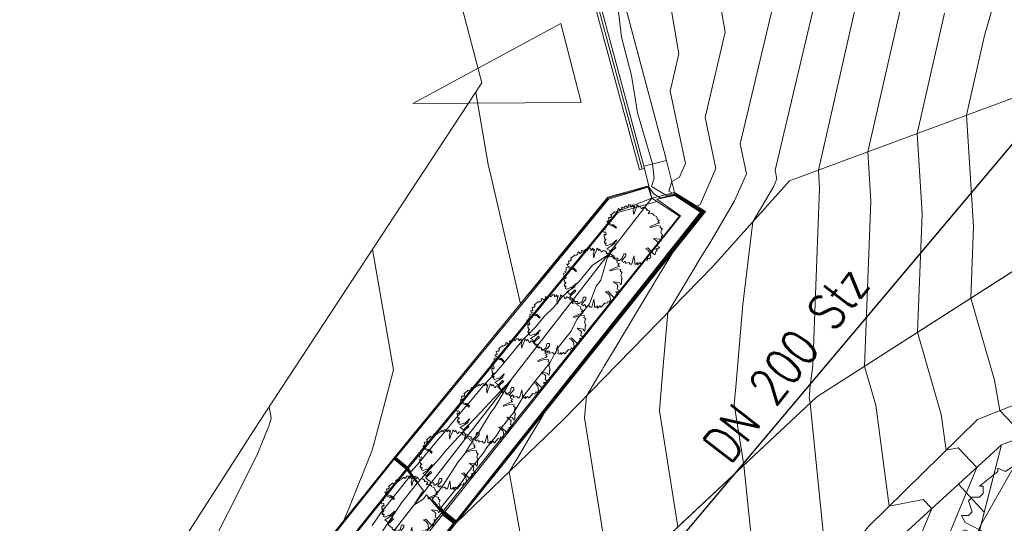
# Model space of a CAD drawing. Header units: metres. Extents: x 3490449 to 3490968, y 5754217 to 5754743.
# Tile 77 of 212: x 3490585 to 3490602, y 5754490 to 5754499. Entities that reach past the tile are written whole.
import ezdxf

# ---------------------------------------------------------------- set-up
doc = ezdxf.new("R2010")
doc.units = ezdxf.units.M
doc.header["$LTSCALE"] = 0.25
doc.linetypes.add('Kartierung-07$0$AUSGEZOGEN', pattern=[0])
for name, color, linetype, lineweight, true_color in [('Kartierung-07$0$$BOESCHUNG', 7, 'Continuous', 18, 0x82563a), ('Kartierung-07$0$$BRUCH', 7, 'Continuous', 18, 0x82563a), ('Kartierung-07$0$$HOEHEN_Haupt', 7, 'Continuous', 18, 0x82563a), ('Kartierung-07$0$$HOEHEN_Mittel', 7, 'Continuous', 18, 0x82563a), ('Kartierung-07$0$B_Baum', 7, 'Continuous', 18, 0x82563a), ('Kartierung-07$0$B_Befestigt', 7, 'Continuous', 18, 0x82563a), ('Kartierung-07$0$B_Boeschung_UK', 7, 'Continuous', 18, 0x82563a), ('Kartierung-07$0$B_Gelaendeknick', 7, 'Continuous', 18, 0x82563a), ('Kartierung-07$0$B_Hecke', 7, 'Continuous', 18, 0x82563a), ('Kartierung-07$0$B_Mauer', 7, 'Kartierung-07$0$AUSGEZOGEN', 18, 0x82563a), ('Kartierung-07$0$B_Rinne', 7, 'Continuous', 18, 0x82563a), ('Kartierung-07$0$B_Zaun', 7, 'Kartierung-07$0$AUSGEZOGEN', 18, 0x82563a), ('Kartierung-07$0$B_Zufahrt_Zugang', 7, 'Continuous', 18, 0x82563a), ('Kartierung-07$0$Hilfe_DGM', 7, 'Continuous', 18, 0x82563a)]:
    doc.layers.add(name, color=color, linetype=linetype, lineweight=lineweight, true_color=true_color)
doc.layers.add('Kartierung-07$0$B_SW-Leitung_AUS', color=7, linetype='Continuous', true_color=0x82563a)
doc.layers.add('Kartierung-07$0$B_SW_Leitung_Schrift_AUS', color=7, linetype='Continuous', true_color=0x82563a)
doc.styles.add('Kartierung-07$0$STANDARD', font='romans.shx', dxfattribs={"width": 0.8})

# ---------------------------------------------------------------- blocks, each defined once
blk = doc.blocks.new('Kartierung-07$0$B_Baum')
at = {"layer": 'Kartierung-07$0$B_Baum'}
blk.add_lwpolyline([(-0.4417, -0.1918), (-0.4667, -0.1793), (-0.4542, -0.1418), (-0.4667, -0.1418), (-0.4792, -0.1543), (-0.4917, -0.1293), (-0.4792, -0.1168), (-0.4792, -0.1043), (-0.4542, -0.0793), (-0.4792, -0.0793), (-0.4917, -0.0543), (-0.4792, -0.0543), (-0.4917, -0.0293), (-0.4917, -0.0043), (-0.4792, 0.0082), (-0.4792, -0.0043), (-0.4667, -0.0043), (-0.4542, 0.0082), (-0.4667, 0.0457), (-0.4917, 0.0332), (-0.5042, 0.0707), (-0.4667, 0.0957), (-0.4792, 0.1082), (-0.4542, 0.1207), (-0.4542, 0.1457), (-0.4542, 0.1707), (-0.4292, 0.1832), (-0.3542, 0.1457), (-0.3417, 0.1582), (-0.2917, 0.1082), (-0.2792, 0.1207), (-0.3292, 0.1707), (-0.3542, 0.1707), (-0.4292, 0.2082), (-0.4417, 0.2332), (-0.4167, 0.2332), (-0.4042, 0.2457), (-0.4167, 0.2832), (-0.4042, 0.2957), (-0.3792, 0.2957), (-0.3667, 0.3082), (-0.3667, 0.3332), (-0.3792, 0.3332), (-0.3167, 0.3832), (-0.3167, 0.3957), (-0.2917, 0.3832), (-0.2542, 0.4082), (-0.2542, 0.4332), (-0.2417, 0.4457), (-0.2167, 0.4207), (-0.1792, 0.4457), (-0.1917, 0.4707), (-0.1792, 0.4707), (-0.1542, 0.4582), (-0.1292, 0.4832), (-0.1167, 0.4957), (-0.0917, 0.4707), (-0.0792, 0.4957), (-0.0667, 0.5082), (-0.0292, 0.5082), (-0.0292, 0.4707), (-0.0167, 0.4832), (0.0083, 0.5082), (0.0083, 0.4832), (0.0208, 0.4707), (0.0333, 0.4957), (0.0333, 0.4832), (0.0083, 0.4082), (0.0208, 0.3457), (0.0333, 0.3957), (0.0708, 0.4832), (0.0708, 0.5082), (0.0958, 0.4957), (0.0958, 0.4832), (0.1083, 0.4707), (0.1208, 0.4957), (0.1333, 0.4707), (0.1458, 0.4457), (0.1583, 0.4457), (0.1833, 0.4707), (0.2083, 0.4582), (0.2208, 0.4582), (0.2458, 0.4332), (0.2333, 0.4207), (0.2583, 0.4207), (0.2833, 0.4082), (0.2958, 0.3957), (0.2708, 0.3707), (0.2708, 0.3582), (0.3208, 0.3707), (0.3583, 0.3457), (0.3583, 0.3332), (0.4083, 0.3082), (0.4208, 0.2832), (0.4208, 0.2582), (0.4583, 0.2457), (0.4333, 0.2207), (0.4583, 0.1957), (0.4083, 0.1832), (0.2958, 0.1332), (0.3083, 0.1207), (0.4208, 0.1582), (0.4833, 0.1457), (0.4708, 0.1207), (0.5083, 0.0957), (0.4958, 0.0832), (0.4958, 0.0707), (0.4833, 0.0457), (0.5083, -0.0168), (0.4958, -0.0293), (0.4958, -0.0918), (0.4833, -0.1168), (0.4583, -0.0793), (0.3583, -0.0668), (0.3833, -0.0918), (0.4083, -0.1043), (0.4333, -0.1293), (0.4208, -0.1918), (0.4583, -0.2168), (0.4333, -0.2418), (0.3958, -0.2418), (0.4208, -0.2793), (0.3958, -0.2918), (0.3833, -0.3418), (0.3708, -0.3418), (0.2583, -0.2293), (0.2208, -0.2418), (0.2583, -0.2668), (0.2958, -0.3043), (0.3083, -0.3793), (0.2833, -0.4168), (0.2583, -0.4043), (0.2458, -0.4418), (0.2083, -0.4293), (0.1458, -0.5043), (0.1208, -0.4793), (0.0833, -0.5168), (0.0833, -0.4793), (0.0583, -0.5043), (0.0333, -0.5043), (0.0333, -0.4543), (0.0208, -0.3668), (-0.0167, -0.5043), (-0.0417, -0.5043), (-0.0667, -0.4793), (-0.1042, -0.4918), (-0.1292, -0.4918), (-0.1167, -0.4668), (-0.1417, -0.4543), (-0.1542, -0.4793), (-0.1917, -0.4543), (-0.1167, -0.3668), (-0.1167, -0.3293), (-0.1542, -0.3293), (-0.1792, -0.4043), (-0.2292, -0.4418), (-0.2542, -0.4418), (-0.2542, -0.4043), (-0.3042, -0.4043), (-0.3167, -0.3918), (-0.3167, -0.3668), (-0.3417, -0.3668), (-0.3917, -0.3168), (-0.3417, -0.2668), (-0.2917, -0.2293), (-0.3042, -0.2043), (-0.3917, -0.2918), (-0.4042, -0.2668), (-0.4417, -0.2418), (-0.3042, -0.1543), (-0.3042, -0.1293), (-0.2792, -0.1043), (-0.2792, -0.0918), (-0.3542, -0.1668), (-0.3792, -0.1668), (-0.4417, -0.1918)], dxfattribs=at)
blk = doc.blocks.new('Kartierung-07$0$Hecke')
at = {"layer": 'Kartierung-07$0$B_Hecke'}
blk.add_lwpolyline([(-0.447, -0.197), (-0.472, -0.185), (-0.46, -0.147), (-0.472, -0.147), (-0.485, -0.16), (-0.497, -0.135), (-0.485, -0.122), (-0.485, -0.11), (-0.46, -0.085), (-0.485, -0.085), (-0.497, -0.06), (-0.485, -0.06), (-0.497, -0.035), (-0.497, -0.01), (-0.485, 0.003), (-0.485, -0.01), (-0.472, -0.01), (-0.46, 0.003), (-0.472, 0.04), (-0.497, 0.028), (-0.51, 0.065), (-0.472, 0.09), (-0.485, 0.103), (-0.46, 0.115), (-0.46, 0.14), (-0.46, 0.165), (-0.435, 0.178), (-0.36, 0.14), (-0.347, 0.153), (-0.297, 0.103), (-0.285, 0.115), (-0.335, 0.165), (-0.36, 0.165), (-0.435, 0.203), (-0.447, 0.228), (-0.422, 0.228), (-0.41, 0.24), (-0.422, 0.278), (-0.41, 0.29), (-0.385, 0.29), (-0.372, 0.303), (-0.372, 0.328), (-0.385, 0.328), (-0.322, 0.378), (-0.322, 0.39), (-0.297, 0.378), (-0.26, 0.403), (-0.26, 0.428), (-0.247, 0.44), (-0.222, 0.415), (-0.185, 0.44), (-0.197, 0.465), (-0.185, 0.465), (-0.16, 0.453), (-0.135, 0.478), (-0.122, 0.49), (-0.097, 0.465), (-0.085, 0.49), (-0.072, 0.503), (-0.035, 0.503), (-0.035, 0.465), (-0.022, 0.478), (0.003, 0.503), (0.003, 0.478), (0.015, 0.465), (0.028, 0.49), (0.028, 0.478), (0.003, 0.403), (0.015, 0.34), (0.028, 0.39), (0.065, 0.478), (0.065, 0.503), (0.09, 0.49), (0.09, 0.478), (0.103, 0.465), (0.115, 0.49), (0.128, 0.465), (0.14, 0.44), (0.153, 0.44), (0.178, 0.465), (0.203, 0.453), (0.215, 0.453), (0.24, 0.428), (0.228, 0.415), (0.253, 0.415), (0.278, 0.403), (0.29, 0.39), (0.265, 0.365), (0.265, 0.353), (0.315, 0.365), (0.353, 0.34), (0.353, 0.328), (0.403, 0.303), (0.415, 0.278), (0.415, 0.253), (0.453, 0.24), (0.428, 0.215), (0.453, 0.19), (0.403, 0.178), (0.29, 0.128), (0.303, 0.115), (0.415, 0.153), (0.478, 0.14), (0.465, 0.115), (0.503, 0.09), (0.49, 0.078), (0.49, 0.065), (0.478, 0.04), (0.503, -0.022), (0.49, -0.035), (0.49, -0.097), (0.478, -0.122), (0.453, -0.085), (0.353, -0.072), (0.378, -0.097), (0.403, -0.11), (0.428, -0.135), (0.415, -0.197), (0.453, -0.222), (0.428, -0.247), (0.39, -0.247), (0.415, -0.285), (0.39, -0.297), (0.378, -0.347), (0.365, -0.347), (0.253, -0.235), (0.215, -0.247), (0.253, -0.272), (0.29, -0.31), (0.303, -0.385), (0.278, -0.422), (0.253, -0.41), (0.24, -0.447), (0.203, -0.435), (0.14, -0.51), (0.115, -0.485), (0.078, -0.522), (0.078, -0.485), (0.053, -0.51), (0.028, -0.51), (0.028, -0.46), (0.015, -0.372), (-0.022, -0.51), (-0.047, -0.51), (-0.072, -0.485), (-0.11, -0.497), (-0.135, -0.497), (-0.122, -0.472), (-0.147, -0.46), (-0.16, -0.485), (-0.197, -0.46), (-0.122, -0.372), (-0.122, -0.335), (-0.16, -0.335), (-0.185, -0.41), (-0.235, -0.447), (-0.26, -0.447), (-0.26, -0.41), (-0.31, -0.41), (-0.322, -0.397), (-0.322, -0.372), (-0.347, -0.372), (-0.397, -0.322), (-0.347, -0.272), (-0.297, -0.235), (-0.31, -0.21), (-0.397, -0.297), (-0.41, -0.272), (-0.447, -0.247), (-0.31, -0.16), (-0.31, -0.135), (-0.285, -0.11), (-0.285, -0.097), (-0.36, -0.172), (-0.385, -0.172), (-0.447, -0.197)], dxfattribs=at)
blk = doc.blocks.new('Kartierung-07$0$Zufahrt')
at = {"layer": 'Kartierung-07$0$B_Zufahrt_Zugang'}
for p, q in [((-0.7, -2.8), (0, 0)), ((0, 0), (0.7, -2.8)), ((-0.7, -2.8), (0.7, -2.8))]:
    blk.add_line(p, q, dxfattribs=at)

msp = doc.modelspace()

# ---------------------------------------------------------------- linework, layer by layer
at = {"layer": 'Kartierung-07$0$$BOESCHUNG', "ltscale": 0.02}
msp.add_line((3490601.587, 5754490.64, 164.741), (3490602.028, 5754490.159, 164.607), dxfattribs=at)
at = {"layer": 'Kartierung-07$0$$BRUCH', "ltscale": 0.02}
for p, q in [((3490596.163, 5754496.048), (3490594.437, 5754502.425)), ((3490596.579, 5754496.197), (3490595.423, 5754500.526)), ((3490598.687, 5754495.844), (3490608.085, 5754499.331)), ((3490596.579, 5754496.197), (3490596.191, 5754496.099)), ((3490596.276, 5754495.762), (3490596.191, 5754496.099)), ((3490596.718, 5754495.644), (3490596.579, 5754496.197)), ((3490595.571, 5754495.566), (3490596.276, 5754495.762)), ((3490596.265, 5754495.734), (3490595.586, 5754495.532)), ((3490596.33, 5754495.546), (3490596.265, 5754495.734)), ((3490597.372, 5754494.376), (3490598.687, 5754495.844)), ((3490596.33, 5754495.546), (3490590.743, 5754488.343)), ((3490591.908, 5754491.09), (3490595.571, 5754495.566)), ((3490595.736, 5754495.318), (3490596.33, 5754495.546)), ((3490596.722, 5754495.594), (3490596.414, 5754495.533)), ((3490597.249, 5754495.32), (3490596.718, 5754495.644)), ((3490597.164, 5754495.309), (3490596.722, 5754495.594)), ((3490595.586, 5754495.532), (3490591.938, 5754491.096)), ((3490596.414, 5754495.533), (3490596.819, 5754495.244)), ((3490592.139, 5754490.932), (3490595.736, 5754495.318)), ((3490596.819, 5754495.244), (3490592.777, 5754490.167)), ((3490592.97, 5754490.013), (3490597.164, 5754495.309)), ((3490597.249, 5754495.32), (3490592.971, 5754489.976)), ((3490603.2, 5754494.729), (3490599.155, 5754492.137)), ((3490594.813, 5754491.749), (3490597.372, 5754494.376)), ((3490604.005, 5754492.582), (3490601.911, 5754491.752)), ((3490599.155, 5754492.137), (3490594.96, 5754488.209)), ((3490602.324, 5754491.316), (3490604.128, 5754491.99)), ((3490594.813, 5754491.749), (3490592.971, 5754489.976)), ((3490601.911, 5754491.752), (3490600.039, 5754489.906)), ((3490600.452, 5754489.599), (3490602.324, 5754491.316)), ((3490601.238, 5754487.075), (3490602.324, 5754491.316)), ((3490587.002, 5754484.977), (3490591.908, 5754491.09)), ((3490587.036, 5754484.981), (3490591.909, 5754491.069)), ((3490591.909, 5754491.069), (3490591.938, 5754491.096)), ((3490592.111, 5754490.9), (3490591.909, 5754491.069)), ((3490591.938, 5754491.096), (3490592.139, 5754490.932)), ((3490592.111, 5754490.9), (3490587.231, 5754484.817)), ((3490592.139, 5754490.932), (3490592.111, 5754490.9)), ((3490592.777, 5754490.167), (3490592.738, 5754490.116)), ((3490592.97, 5754490.013), (3490592.777, 5754490.167)), ((3490592.738, 5754490.116), (3490589.122, 5754485.587)), ((3490592.971, 5754489.976), (3490589.327, 5754485.4)), ((3490589.328, 5754485.428), (3490592.927, 5754489.97)), ((3490592.927, 5754489.97), (3490592.738, 5754490.116)), ((3490592.927, 5754489.97), (3490592.97, 5754490.013))]:
    msp.add_line(p, q, dxfattribs=at)
at = {"layer": 'Kartierung-07$0$$HOEHEN_Haupt', "ltscale": 0.02}
for points in [[(3490598.082, 5754489.252), (3490597.908, 5754490.969), (3490597.742, 5754492.011), (3490597.768, 5754492.312), (3490597.89, 5754493.726), (3490598.06, 5754495.144), (3490598.413, 5754495.744), (3490598.473, 5754495.88), (3490598.441, 5754496.029), (3490599.177, 5754499.127)], [(3490592.87, 5754489.862), (3490592.96, 5754489.974), (3490592.97, 5754490.002), (3490592.99, 5754490.027), (3490593.057, 5754490.111), (3490593.071, 5754490.129), (3490593.073, 5754490.131), (3490593.081, 5754490.142), (3490593.148, 5754490.226), (3490593.157, 5754490.238), (3490593.167, 5754490.25), (3490593.273, 5754490.384), (3490593.317, 5754490.439), (3490593.407, 5754490.553), (3490593.432, 5754490.585), (3490593.533, 5754490.712), (3490593.577, 5754490.767), (3490593.632, 5754490.837), (3490593.658, 5754490.869), (3490593.698, 5754490.92), (3490593.706, 5754490.93), (3490593.727, 5754490.957), (3490593.768, 5754491.008), (3490593.894, 5754491.168), (3490593.899, 5754491.174), (3490593.917, 5754491.196), (3490593.923, 5754491.204), (3490593.943, 5754491.229), (3490594.028, 5754491.336), (3490594.318, 5754491.703), (3490594.336, 5754491.726), (3490594.358, 5754491.753), (3490594.408, 5754491.816), (3490594.582, 5754492.036), (3490594.625, 5754492.091), (3490594.666, 5754492.142), (3490594.819, 5754492.334), (3490594.845, 5754492.368), (3490594.897, 5754492.433), (3490595.075, 5754492.658), (3490595.087, 5754492.673), (3490595.155, 5754492.759), (3490595.161, 5754492.766), (3490595.164, 5754492.77), (3490595.226, 5754492.849), (3490595.234, 5754492.859), (3490595.257, 5754492.888), (3490595.366, 5754493.025), (3490595.383, 5754493.047), (3490595.447, 5754493.127), (3490595.66, 5754493.396), (3490595.717, 5754493.468), (3490595.775, 5754493.541), (3490595.822, 5754493.602), (3490595.895, 5754493.693), (3490596.188, 5754494.063), (3490596.191, 5754494.067), (3490596.27, 5754494.166), (3490596.285, 5754494.185), (3490596.353, 5754494.272), (3490596.415, 5754494.35), (3490596.69, 5754494.697), (3490596.726, 5754494.743), (3490596.761, 5754494.786), (3490596.955, 5754495.031), (3490597.137, 5754495.261), (3490597.176, 5754495.311), (3490597.079, 5754495.373), (3490596.721, 5754495.604), (3490596.472, 5754495.554), (3490596.359, 5754495.624), (3490596.269, 5754495.745), (3490596.114, 5754495.703), (3490595.925, 5754495.647), (3490595.747, 5754495.599), (3490595.578, 5754495.549), (3490595.368, 5754495.293), (3490595.14, 5754495.019), (3490595.133, 5754495.011), (3490594.82, 5754494.634), (3490594.696, 5754494.483), (3490594.693, 5754494.479), (3490594.564, 5754494.322), (3490594.212, 5754493.902), (3490594.209, 5754493.898), (3490594.072, 5754493.735), (3490593.57, 5754495.915), (3490593.521, 5754496.126), (3490593.306, 5754497.363)], [(3490590.639, 5754489.486), (3490591.142, 5754490.115), (3490591.178, 5754490.16), (3490591.186, 5754490.169), (3490591.787, 5754490.921), (3490591.904, 5754491.066), (3490591.907, 5754491.07), (3490591.909, 5754491.072), (3490591.913, 5754491.073), (3490592.085, 5754490.929), (3490592.115, 5754490.905), (3490592.195, 5754490.794), (3490591.679, 5754490.151), (3490591.533, 5754489.93)]]:
    msp.add_lwpolyline(points, dxfattribs=at)
at = {"layer": 'Kartierung-07$0$$HOEHEN_Mittel', "ltscale": 0.02}
for points in [[(3490603.878, 5754502.75), (3490602.356, 5754499.446), (3490602.034, 5754498.339), (3490601.724, 5754496.971), (3490601.845, 5754495.064), (3490601.797, 5754493.83), (3490602.202, 5754492.425), (3490602.296, 5754491.904), (3490602.633, 5754491.549)], [(3490599.283, 5754489.653), (3490599.042, 5754492.031), (3490599.027, 5754492.126), (3490599.029, 5754492.153), (3490599.04, 5754492.281), (3490599.087, 5754492.674), (3490599.206, 5754495.716), (3490599.186, 5754496.029), (3490599.971, 5754499.486)], [(3490594.119, 5754489.509), (3490593.879, 5754490.85), (3490593.935, 5754490.944), (3490593.951, 5754490.97), (3490593.956, 5754490.979), (3490593.992, 5754491.039), (3490593.998, 5754491.048), (3490594.005, 5754491.06), (3490594.218, 5754491.416), (3490594.383, 5754491.692), (3490594.453, 5754491.809), (3490594.499, 5754491.885), (3490594.64, 5754492.063), (3490594.829, 5754492.301), (3490594.841, 5754492.315), (3490594.843, 5754492.318), (3490595.084, 5754492.622), (3490595.106, 5754492.649), (3490595.16, 5754492.718), (3490595.169, 5754492.73), (3490595.197, 5754492.764), (3490595.211, 5754492.782), (3490595.22, 5754492.793), (3490595.259, 5754492.842), (3490595.364, 5754492.974), (3490595.382, 5754492.998), (3490595.461, 5754493.097), (3490595.473, 5754493.112), (3490595.512, 5754493.161), (3490595.777, 5754493.495), (3490595.79, 5754493.512), (3490595.801, 5754493.525), (3490596.138, 5754493.95), (3490596.221, 5754494.055), (3490596.237, 5754494.076), (3490596.26, 5754494.104), (3490596.331, 5754494.193), (3490596.351, 5754494.219), (3490596.638, 5754494.581), (3490596.731, 5754494.699), (3490596.744, 5754494.714), (3490596.902, 5754494.914), (3490596.972, 5754495.003), (3490597.039, 5754495.087), (3490597.221, 5754495.316), (3490596.769, 5754495.606), (3490596.718, 5754495.638), (3490596.683, 5754495.631), (3490596.62, 5754495.67), (3490596.67, 5754495.836), (3490596.8, 5754495.908), (3490596.903, 5754496.143), (3490596.64, 5754497.383), (3490596.793, 5754498.027), (3490596.571, 5754499.306)], [(3490595.64, 5754488.846), (3490595.173, 5754491.781), (3490595.205, 5754492.151), (3490595.419, 5754492.512), (3490595.473, 5754492.602), (3490595.488, 5754492.626), (3490595.495, 5754492.638), (3490595.499, 5754492.645), (3490595.511, 5754492.664), (3490595.545, 5754492.721), (3490595.573, 5754492.768), (3490595.697, 5754492.974), (3490596.122, 5754493.684), (3490596.367, 5754494.09), (3490596.381, 5754494.113), (3490596.441, 5754494.213), (3490596.682, 5754494.611), (3490596.749, 5754494.696), (3490596.752, 5754494.7), (3490596.752, 5754494.7), (3490596.973, 5754494.978), (3490596.981, 5754494.989), (3490596.989, 5754494.999), (3490597.243, 5754495.319), (3490597.101, 5754495.411), (3490597.156, 5754495.441), (3490597.426, 5754496.055), (3490597.24, 5754496.932), (3490597.588, 5754498.394), (3490597.421, 5754499.352)], [(3490591.332, 5754474.748), (3490591.648, 5754475.4), (3490592.368, 5754476.459), (3490592.583, 5754476.778), (3490593.569, 5754478.102), (3490594.301, 5754479.084), (3490594.594, 5754479.525), (3490596.222, 5754481.717), (3490596.404, 5754481.995), (3490596.554, 5754482.224), (3490598.033, 5754484.178), (3490598.64, 5754485.374), (3490599.033, 5754485.92), (3490599.679, 5754486.818), (3490600.633, 5754489.018), (3490601.13, 5754490.221), (3490600.98, 5754490.379), (3490600.4, 5754490.262), (3490600.167, 5754491.996), (3490599.975, 5754492.662), (3490600.086, 5754495.498), (3490600.032, 5754496.343), (3490600.659, 5754499.104)], [(3490592.948, 5754489.95), (3490592.968, 5754489.976), (3490592.971, 5754489.982), (3490593.027, 5754490.053), (3490593.043, 5754490.074), (3490593.083, 5754490.124), (3490593.089, 5754490.131), (3490593.112, 5754490.16), (3490593.13, 5754490.183), (3490593.156, 5754490.215), (3490593.183, 5754490.249), (3490593.213, 5754490.287), (3490593.337, 5754490.444), (3490593.366, 5754490.48), (3490593.437, 5754490.569), (3490593.471, 5754490.612), (3490593.595, 5754490.768), (3490593.615, 5754490.794), (3490593.688, 5754490.886), (3490593.704, 5754490.906), (3490593.727, 5754490.934), (3490593.735, 5754490.945), (3490593.85, 5754491.089), (3490593.903, 5754491.156), (3490593.916, 5754491.173), (3490593.924, 5754491.183), (3490593.942, 5754491.205), (3490593.95, 5754491.216), (3490594.19, 5754491.518), (3490594.329, 5754491.694), (3490594.338, 5754491.705), (3490594.4, 5754491.782), (3490594.424, 5754491.814), (3490594.51, 5754491.922), (3490594.633, 5754492.077), (3490594.748, 5754492.221), (3490594.83, 5754492.325), (3490594.844, 5754492.343), (3490594.991, 5754492.528), (3490595.091, 5754492.654), (3490595.124, 5754492.696), (3490595.162, 5754492.744), (3490595.179, 5754492.765), (3490595.188, 5754492.776), (3490595.223, 5754492.821), (3490595.246, 5754492.85), (3490595.31, 5754492.931), (3490595.374, 5754493.012), (3490595.422, 5754493.072), (3490595.46, 5754493.119), (3490595.586, 5754493.279), (3490595.747, 5754493.482), (3490595.782, 5754493.527), (3490595.812, 5754493.564), (3490596.016, 5754493.822), (3490596.204, 5754494.059), (3490596.214, 5754494.072), (3490596.265, 5754494.135), (3490596.308, 5754494.189), (3490596.352, 5754494.245), (3490596.526, 5754494.465), (3490596.711, 5754494.698), (3490596.735, 5754494.728), (3490596.831, 5754494.85), (3490596.964, 5754495.017), (3490597.088, 5754495.174), (3490597.199, 5754495.313), (3490596.924, 5754495.489), (3490596.72, 5754495.621), (3490596.578, 5754495.593), (3490596.323, 5754495.749), (3490596.366, 5754495.891), (3490596.337, 5754496.136), (3490596.084, 5754497.011), (3490595.979, 5754497.651), (3490595.809, 5754498.313), (3490595.7, 5754499.23)], [(3490596.774, 5754489.908), (3490596.457, 5754491.896), (3490596.507, 5754492.472), (3490596.603, 5754493.586), (3490596.928, 5754494.131), (3490597.015, 5754494.275), (3490597.02, 5754494.283), (3490597.042, 5754494.318), (3490597.147, 5754494.493), (3490597.22, 5754494.614), (3490597.32, 5754494.778), (3490597.744, 5754495.5), (3490597.949, 5754495.968), (3490597.841, 5754496.48), (3490598.383, 5754498.76)], [(3490591.635, 5754474.364), (3490592.63, 5754476.419), (3490592.727, 5754476.56), (3490593.261, 5754477.317), (3490593.795, 5754478.035), (3490594.643, 5754479.172), (3490594.679, 5754479.226), (3490596.603, 5754481.817), (3490596.65, 5754481.888), (3490596.688, 5754481.946), (3490598.478, 5754484.311), (3490598.801, 5754484.948), (3490599.334, 5754485.688), (3490600.209, 5754486.905), (3490600.839, 5754488.357), (3490601.9, 5754490.927), (3490601.581, 5754491.265), (3490601.375, 5754491.223), (3490601.292, 5754491.838), (3490600.886, 5754493.246), (3490600.965, 5754495.281), (3490600.878, 5754496.657), (3490601.347, 5754498.721)], [(3490592.793, 5754489.774), (3490592.951, 5754489.973), (3490592.964, 5754490.007), (3490592.798, 5754490.139), (3490592.771, 5754490.16), (3490592.709, 5754490.233), (3490592.772, 5754490.312), (3490593.089, 5754490.71), (3490593.173, 5754490.84), (3490593.435, 5754491.17), (3490593.496, 5754491.267), (3490593.668, 5754491.482), (3490593.736, 5754491.593), (3490593.964, 5754491.879), (3490594.135, 5754492.165), (3490594.368, 5754492.458), (3490594.469, 5754492.585), (3490594.578, 5754492.721), (3490594.719, 5754492.984), (3490594.851, 5754493.149), (3490594.946, 5754493.268), (3490595.042, 5754493.467), (3490595.057, 5754493.486), (3490595.257, 5754493.737), (3490595.371, 5754494.035), (3490595.455, 5754494.14), (3490595.58, 5754494.578), (3490595.308, 5754494.4), (3490595.147, 5754494.204), (3490595.067, 5754494.106), (3490594.785, 5754493.847), (3490594.648, 5754493.679), (3490594.482, 5754493.519), (3490594.327, 5754493.33), (3490594.121, 5754493.124), (3490594.015, 5754492.995), (3490593.834, 5754492.774), (3490593.664, 5754492.568), (3490593.437, 5754492.329), (3490593.219, 5754492.063), (3490593.131, 5754491.969), (3490592.977, 5754491.782), (3490592.743, 5754491.496), (3490592.66, 5754491.406), (3490592.307, 5754490.976), (3490592.194, 5754490.851), (3490592.137, 5754490.929), (3490591.953, 5754491.079), (3490591.936, 5754491.094), (3490591.908, 5754491.089), (3490591.895, 5754491.073), (3490591.895, 5754491.073), (3490591.181, 5754490.184), (3490591.176, 5754490.178), (3490591.133, 5754490.124), (3490591.133, 5754490.124), (3490591.13, 5754490.121), (3490591.045, 5754490.014), (3490591.102, 5754490.156), (3490591.129, 5754490.223), (3490591.515, 5754491.176), (3490591.521, 5754491.191), (3490591.551, 5754491.305), (3490591.745, 5754492.038), (3490591.894, 5754492.603), (3490591.535, 5754494.665)], [(3490592.715, 5754489.686), (3490592.942, 5754489.972), (3490592.95, 5754489.993), (3490592.846, 5754490.076), (3490592.759, 5754490.144), (3490592.558, 5754490.379), (3490592.588, 5754490.416), (3490592.737, 5754490.604), (3490593.007, 5754491.023), (3490593.106, 5754491.147), (3490593.302, 5754491.46), (3490593.353, 5754491.523), (3490593.573, 5754491.88), (3490593.615, 5754491.932), (3490593.912, 5754492.428), (3490593.518, 5754492.015), (3490593.478, 5754491.966), (3490593.195, 5754491.665), (3490593.151, 5754491.61), (3490593.082, 5754491.527), (3490592.814, 5754491.236), (3490592.682, 5754491.074), (3490592.315, 5754490.67), (3490592.131, 5754490.923), (3490591.986, 5754491.042), (3490591.93, 5754491.089), (3490591.908, 5754491.085), (3490591.898, 5754491.072), (3490591.897, 5754491.071), (3490591.333, 5754490.368), (3490591.179, 5754490.176), (3490591.145, 5754490.133), (3490591.135, 5754490.122), (3490591.007, 5754489.962)], [(3490587.543, 5754487.139), (3490589.568, 5754491.167), (3490589.569, 5754491.17), (3490589.673, 5754491.427), (3490589.675, 5754491.432), (3490589.677, 5754491.438), (3490589.685, 5754491.456), (3490589.726, 5754491.557), (3490589.728, 5754491.563), (3490589.763, 5754491.65), (3490589.764, 5754491.651), (3490589.766, 5754491.661), (3490589.784, 5754491.728), (3490589.798, 5754491.779), (3490589.765, 5754491.967)], [(3490602.664, 5754491.156), (3490601.972, 5754489.943), (3490601.045, 5754487.696), (3490600.739, 5754486.993), (3490599.635, 5754485.457), (3490598.963, 5754484.523), (3490598.923, 5754484.444), (3490598.591, 5754484.006), (3490598.252, 5754482.847), (3490595.744, 5754479.687), (3490594.782, 5754478.322), (3490594.442, 5754477.841), (3490594.051, 5754477.285), (3490592.325, 5754474.782)], [(3490590.761, 5754489.644), (3490591.14, 5754490.117), (3490591.167, 5754490.151), (3490591.183, 5754490.171), (3490591.636, 5754490.737), (3490591.901, 5754491.067), (3490591.904, 5754491.07), (3490591.909, 5754491.076), (3490591.919, 5754491.078), (3490592.052, 5754490.967), (3490592.121, 5754490.911), (3490592.304, 5754490.659), (3490592.032, 5754490.321), (3490591.697, 5754489.817)], [(3490590.884, 5754489.803), (3490591.138, 5754490.12), (3490591.156, 5754490.142), (3490591.181, 5754490.174), (3490591.484, 5754490.552), (3490591.899, 5754491.069), (3490591.901, 5754491.071), (3490591.908, 5754491.081), (3490591.924, 5754491.083), (3490592.019, 5754491.004), (3490592.126, 5754490.917), (3490592.412, 5754490.524), (3490592.385, 5754490.491), (3490592.244, 5754490.278), (3490592.405, 5754490.382), (3490592.465, 5754490.457), (3490592.747, 5754490.127), (3490592.894, 5754490.014), (3490592.937, 5754489.98), (3490592.933, 5754489.971), (3490592.638, 5754489.598)]]:
    msp.add_lwpolyline(points, dxfattribs=at)
at = {"layer": 'Kartierung-07$0$B_Befestigt', "ltscale": 0.02}
for points in [[(3490596.579, 5754496.197), (3490595.423, 5754500.526)], [(3490625.922, 5754485.702), (3490623.813, 5754486.824), (3490618.351, 5754489.451), (3490615.913, 5754490.715), (3490614.217, 5754491.636), (3490611.206, 5754492.549), (3490608.402, 5754493.002), (3490605.86, 5754492.929), (3490604.005, 5754492.582), (3490601.911, 5754491.752), (3490600.039, 5754489.906), (3490595.376, 5754484.048), (3490587.596, 5754474.074)]]:
    msp.add_lwpolyline(points, dxfattribs=at)
at = {"layer": 'Kartierung-07$0$B_Boeschung_UK', "ltscale": 0.02, "elevation": 164.666}
msp.add_lwpolyline([(3490601.238, 5754487.075), (3490602.324, 5754491.316)], dxfattribs=at)
at = {"layer": 'Kartierung-07$0$B_Gelaendeknick', "ltscale": 0.02}
for points, elevation in [([(3490618.915, 5754491.317), (3490612.075, 5754494.609), (3490607.307, 5754495.607), (3490603.2, 5754494.729), (3490599.155, 5754492.137), (3490594.96, 5754488.209), (3490593.104, 5754485.561), (3490585.485, 5754475.64)], 162.385), ([(3490594.813, 5754491.749), (3490592.971, 5754489.976)], 165.228)]:
    msp.add_lwpolyline(points, dxfattribs=dict(at, elevation=elevation))
at = {"layer": 'Kartierung-07$0$B_Mauer', "ltscale": 0.02}
for points, elevation in [([(3490596.579, 5754496.197), (3490596.191, 5754496.099)], 165.362), ([(3490596.276, 5754495.762), (3490596.191, 5754496.099)], 165.416), ([(3490596.718, 5754495.644), (3490596.579, 5754496.197)], 165.56), ([(3490582.908, 5754479.854), (3490587.002, 5754484.977), (3490591.908, 5754491.09), (3490595.571, 5754495.566), (3490596.276, 5754495.762)], 165.416), ([(3490596.718, 5754495.644), (3490596.33, 5754495.546)], 165.267), ([(3490597.249, 5754495.32), (3490596.718, 5754495.644)], 165.56), ([(3490591.908, 5754491.09), (3490592.141, 5754490.901)], 165.416)]:
    msp.add_lwpolyline(points, dxfattribs=dict(at, elevation=elevation))
for points in [[(3490596.33, 5754495.546), (3490596.276, 5754495.762)], [(3490596.802, 5754495.241), (3490596.33, 5754495.546)], [(3490596.418, 5754495.49), (3490595.743, 5754495.302), (3490592.141, 5754490.901), (3490587.236, 5754484.789), (3490583.142, 5754479.667)], [(3490597.249, 5754495.32), (3490592.971, 5754489.976), (3490589.327, 5754485.4), (3490583.869, 5754478.418), (3490579.648, 5754473.01), (3490575.409, 5754467.585), (3490572.413, 5754463.796), (3490569.777, 5754460.997), (3490567.149, 5754459.819), (3490564.864, 5754459.453), (3490562.501, 5754459.367), (3490559.694, 5754459.856), (3490553.612, 5754461.712), (3490550.629, 5754463.27), (3490548.113, 5754465.105), (3490548.38, 5754465.546)], [(3490592.971, 5754489.976), (3490592.737, 5754490.163)]]:
    msp.add_lwpolyline(points, dxfattribs=at)
msp.add_lwpolyline([(3490596.802, 5754495.241), (3490592.737, 5754490.163), (3490589.091, 5754485.586), (3490583.633, 5754478.603, 0.000189), (3490583.633, 5754478.603), (3490579.412, 5754473.195), (3490575.173, 5754467.77), (3490572.186, 5754463.992), (3490569.6, 5754461.246), (3490567.062, 5754460.109), (3490564.835, 5754459.752), (3490562.522, 5754459.668), (3490559.764, 5754460.148), (3490553.726, 5754461.991), (3490550.788, 5754463.526), (3490548.512, 5754465.185), (3490548.637, 5754465.391)], format="xyb", dxfattribs=at)
at = {"layer": 'Kartierung-07$0$B_Rinne', "ltscale": 0.02}
for points in [[(3490596.115, 5754496.035), (3490594.402, 5754502.363), (3490593.908, 5754502.222), (3490593.178, 5754504.971)], [(3490596.191, 5754496.099), (3490594.6, 5754502.01)], [(3490596.115, 5754496.035), (3490596.201, 5754496.058)]]:
    msp.add_lwpolyline(points, dxfattribs=at)
at = {"layer": 'Kartierung-07$0$B_SW-Leitung_AUS', "ltscale": 0.02}
msp.add_line((3490589.047, 5754480.462, -164.299), (3490604.359, 5754498.674), dxfattribs=at)
at = {"layer": 'Kartierung-07$0$B_Zaun', "ltscale": 0.02}
msp.add_lwpolyline([(3490596.33, 5754495.546), (3490590.743, 5754488.343), (3490583.278, 5754478.879), (3490579.057, 5754473.472), (3490574.819, 5754468.048), (3490571.845, 5754464.287), (3490569.334, 5754461.62), (3490566.875, 5754460.737), (3490564.771, 5754460.4), (3490562.566, 5754460.32), (3490559.915, 5754460.782), (3490553.974, 5754462.595), (3490551.132, 5754464.079), (3490548.71, 5754465.873), (3490547.765, 5754466.509), (3490543.121, 5754469.684), (3490542.599, 5754468.982)], dxfattribs=at)
at = {"layer": 'Kartierung-07$0$B_Zaun', "ltscale": 0.02, "elevation": 165.586}
msp.add_lwpolyline([(3490588.37, 5754473.515), (3490595.919, 5754483.544), (3490600.452, 5754489.599), (3490602.324, 5754491.316), (3490604.128, 5754491.99), (3490605.986, 5754492.422), (3490608.441, 5754492.516), (3490611.183, 5754492.199), (3490613.527, 5754491.187), (3490614.312, 5754490.768), (3490615.217, 5754490.322), (3490617.235, 5754489.19)], dxfattribs=at)
at = {"layer": 'Kartierung-07$0$Hilfe_DGM', "ltscale": 0.02}
msp.add_lwpolyline([(3490576.349, 5754472.455), (3490579.096, 5754476.183), (3490578.979, 5754476.361), (3490581.84, 5754480.821), (3490586.29, 5754486.557), (3490589.588, 5754491.697), (3490593.412, 5754497.525), (3490592.531, 5754500.885)], dxfattribs=at)

# ---------------------------------------------------------------- block references
at = {"layer": 'Kartierung-07$0$B_Baum', "xscale": 5, "yscale": 5, "zscale": 5}
msp.add_blockref('Kartierung-07$0$B_Baum', (3490603.845, 5754488.939, 320.553), dxfattribs=at)
at = {"layer": 'Kartierung-07$0$B_Hecke', "ltscale": 0.02}
for p in [(3490596.005, 5754494.928), (3490595.318, 5754494.185), (3490594.695, 5754493.387), (3490594.082, 5754492.632), (3490593.487, 5754491.861), (3490592.847, 5754491.072), (3490592.196, 5754490.273)]:
    msp.add_blockref('Kartierung-07$0$Hecke', p, dxfattribs=at)
at = {"layer": 'Kartierung-07$0$B_Zufahrt_Zugang', "ltscale": 0.02, "rotation": 104.4540262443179}
msp.add_blockref('Kartierung-07$0$Zufahrt', (3490592.228, 5754497.171), dxfattribs=at)

# ---------------------------------------------------------------- texts
at = {"layer": 'Kartierung-07$0$B_SW_Leitung_Schrift_AUS', "ltscale": 0.02, "style": 'Kartierung-07$0$STANDARD', "width": 0.8}
msp.add_text('DN 200 Stz', height=0.625, rotation=51.9187, dxfattribs=at).set_placement((3490597.661, 5754490.96))

doc.saveas('drawing.dxf')
